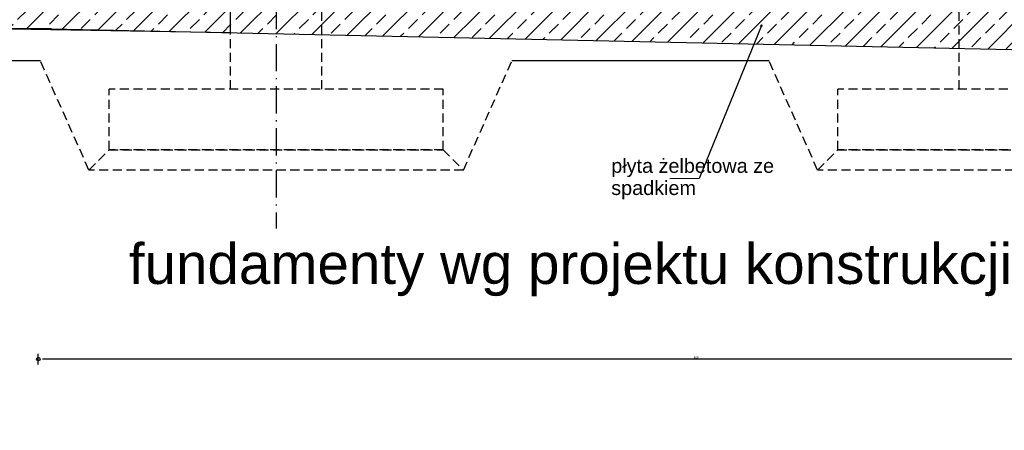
# Model space of a CAD drawing. Extents: x 64462 to 126444, y -56085 to -716.
# Tile 58 of 90: x 114891 to 119755, y -56085 to -54056. Entities that reach past the tile are written whole.
import ezdxf

# ---------------------------------------------------------------- set-up
doc = ezdxf.new("R2010")
doc.units = 0
doc.header["$LTSCALE"] = 11.25
doc.linetypes.add('ACAD_ISO10W100', pattern=[18.5, 12, -3, 0.5, -3])
doc.linetypes.add('JIS_02_2.0', pattern=[3, 2, -1])
for name, color, linetype in [('05-tekst', 7, 'Continuous'), ('2D- Siatka Modularna', 81, 'ACAD_ISO10W100'), ('_opis', 7, 'Continuous'), ('Budowlane - Opisy', 7, 'Continuous'), ('Budowlane - Wylewka betonowa', 7, 'Continuous'), ('Layer1', 7, 'Continuous')]:
    doc.layers.add(name, color=color, linetype=linetype)
doc.layers.add('a___widokowa_0.25', color=7, linetype='Continuous', lineweight=25)
doc.layers.add('a___wymiary', color=7, linetype='Continuous', lineweight=18)
doc.styles.add('1-50', font='arial.ttf', dxfattribs={"height": 100})
doc.styles.add('GENERATED_STYLE_2', font='ARIAL.TTF')
doc.styles.add('ROMANS', font='arial.ttf', dxfattribs={"width": 0.8})
doc.styles.get("Standard").update_dxf_attribs({"font": 'arial.ttf', "width": 0.8, "oblique": 15})
doc.dimstyles.new('1_50', dxfattribs={"dimtxt": 100, "dimasz": 21, "dimexe": 0, "dimexo": 0, "dimgap": 0, "dimtad": 0, "dimdec": 0, "dimlfac": 0.1, "dimrnd": 0.5, "dimdsep": 46, "dimtxsty": 'ROMANS', "dimblk": 'k', "dimcen": 0, "dimdle": 1.25, "dimse1": 1, "dimse2": 1, "dimadec": 3, "dimazin": 0, "dimtfac": 0.066667, "dimtdec": 0, "dimtix": 1, "dimtmove": 2, "dimatfit": 3, "dimldrblk": 'k', "dimfxl": 1, "dimtvp": 0.8, "dimtolj": 1, "dimarcsym": 0})
doc.dimstyles.new('GENERATED_STYLE__61', dxfattribs={"dimtxt": 0.18, "dimasz": 4.56, "dimexe": 0.18, "dimexo": 0.0625, "dimgap": 0.09, "dimtad": 0, "dimtih": 1, "dimtoh": 1, "dimdec": 4, "dimzin": 0, "dimdsep": 46, "dimtxsty": 'Standard', "dimcen": 0.09, "dimadec": 0, "dimazin": 0, "dimtfac": 1, "dimtdec": 4, "dimtmove": 0, "dimatfit": 3, "dimldrblk": 'ARROWHEAD_3', "dimfxl": 1, "dimtolj": 1, "dimtzin": 0, "dimarcsym": 0})
pattern_1 = [(45, (-101544.12, 85228.8), (-89.80256, 89.80256), []), (45, (-101454.32, 85228.8), (-89.80256, 89.80256), [63.5, -31.75])]

# ---------------------------------------------------------------- blocks, each defined once
blk = doc.blocks.new('ARROWHEAD_3')
at = {"linetype": 'Continuous'}
blk.add_line((0, 0), (-1, 0), dxfattribs=at)
at = {"linetype": 'Continuous', "flags": 128}
blk.add_lwpolyline([(-1, 0.2679), (0, 0), (-1, -0.2679)], dxfattribs=at)
blk = doc.blocks.new('k')
at = {"layer": 'Layer1'}
blk.add_line((0, 1.31), (0, -1.22), dxfattribs=at)
blk.add_circle((0, 0), 0.405, dxfattribs=at)
blk = doc.blocks.new('*D5139')
at = {"layer": 'a___wymiary', "color": 0, "lineweight": -2}
blk.add_line((121461.5, -55733), (115003.5, -55733), dxfattribs=at)
at = {"layer": 'Defpoints', "color": 0}
for p in [(114982.5, -55733), (114982.5, -56085.4), (121482.5, -56085.4)]:
    blk.add_point(p, dxfattribs=at)
at = {"layer": 'a___wymiary', "color": 0, "linetype": 'ByBlock', "lineweight": -2, "xscale": 21, "yscale": 21, "zscale": 21, "rotation": 180}
blk.add_blockref('k', (114982.5, -55733), dxfattribs=at)
at = {"layer": 'a___wymiary', "color": 0, "linetype": 'ByBlock', "lineweight": -2, "xscale": 21, "yscale": 21, "zscale": 21}
blk.add_blockref('k', (121482.5, -55733), dxfattribs=at)
at = {"layer": 'a___wymiary', "color": 0, "insert": (118232.5, -55724.8), "char_height": 10, "attachment_point": 5, "style": 'ROMANS'}
blk.add_mtext('\\A1;650', dxfattribs=at)

msp = doc.modelspace()

# ---------------------------------------------------------------- hatches: boundary and pattern name
at = {"layer": '_opis', "transparency": 33554687}
h = msp.add_hatch(dxfattribs=at)
h.set_pattern_fill('ANSI33-Metric', color=256, scale=20)
h.set_pattern_definition(pattern_1)
h.paths.add_polyline_path([(116157.52, -54124.74), (116157.52, -53926.26), (115932.52, -53921.05), (115932.52, -54119.85)])
h.paths.add_polyline_path([(116382.52, -54129.64), (116382.52, -53931.46), (116157.52, -53926.26), (116157.52, -54124.74)])
h.paths.add_polyline_path([(119532.52, -54004.28), (116382.52, -53931.46), (116382.52, -54129.64), (119532.52, -54198.17)])
h.paths.add_polyline_path([(119757.52, -54199.19), (119757.52, -54009.51), (119725.78, -54008.75), (119532.52, -54004.28), (119532.52, -54198.17), (119579.07, -54199.19)])
h.paths.add_polyline_path([(119982.52, -54199.19), (119982.52, -54014.9), (119757.52, -54009.51), (119757.52, -54199.19)])
h.paths.add_polyline_path([(121344.89, -54237.61), (121372.55, -54039.19), (121326.22, -54039.19), (120997.52, -54039.19), (119982.52, -54014.9), (119982.52, -54199.19), (120582.52, -54199.19), (120582.52, -54221.02)])
h.paths.add_polyline_path([(121617.52, -54239.19), (121617.52, -53747.19), (121617.52, -53634.19), (121617.52, -53632.19), (121567.52, -53633.19), (122871.83, -53633.19), (122871.83, -53411.1), (122743.1, -53413.68), (122457.52, -53419.39), (121810.92, -53432.32), (121482.52, -53434.17), (121482.52, -53434.29), (121482.52, -53489.19), (121462.52, -53489.19), (121449.24, -53489.19), (121417.52, -53716.71), (121417.52, -54039.19), (121372.55, -54039.19), (121344.89, -54237.61), (121417.52, -54239.19)])
h.paths.add_polyline_path([(123357.52, -53563.09), (123357.52, -53401.39), (122871.83, -53411.1), (122871.83, -53633.19), (123297.43, -53633.19), (123297.43, -53623.19)])
h.paths.add_polyline_path([(123427.41, -53633.19), (123427.41, -53523.19), (123397.43, -53523.19), (123357.52, -53563.09), (123357.52, -53633.19)])
h = msp.add_hatch(dxfattribs=at)
h.set_pattern_fill('ANSI33-Metric', color=256, scale=20)
h.set_pattern_definition(pattern_1)
h.paths.add_polyline_path([(115932.52, -54119.85), (115932.52, -53921.05), (115047.52, -53900.59), (115047.52, -53489.19), (114982.52, -53489.19), (114982.52, -53434.29), (114843.73, -53434.29), (114844.87, -53634.19), (114847.52, -53634.19), (114847.52, -54100.59), (115047.52, -54100.59)])

# ---------------------------------------------------------------- linework, layer by layer
at = {"layer": '2D- Siatka Modularna'}
msp.add_line((116157.52, -46891.76), (116157.52, -55087.71), dxfattribs=at)
at = {"layer": '_opis'}
msp.add_line((115047.52, -54100.59), (114847.52, -54100.59), dxfattribs=at)
msp.add_lwpolyline([(114843.73, -53434.29), (114847.52, -54100.59), (115932.52, -54119.85), (115932.52, -53921.05), (115047.52, -53900.59), (115047.52, -53489.19), (114982.52, -53489.19), (114982.52, -53434.29), (114843.57, -53434.29)], dxfattribs=at)
at = {"layer": 'a___widokowa_0.25', "linetype": 'JIS_02_2.0', "ltscale": 2}
for p, q in [((115932.52, -54399.19), (115932.52, -53703.19)), ((116382.52, -54399.19), (116382.52, -53703.19)), ((119532.52, -54399.19), (119532.52, -53703.19)), ((115232.52, -54799.19), (114992.74, -54259.19)), ((117082.52, -54799.19), (117322.3, -54259.19)), ((118832.52, -54799.19), (118592.74, -54259.19)), ((116982.52, -54399.19), (115332.52, -54399.19)), ((115332.52, -54699.19), (115332.52, -54399.19)), ((116982.52, -54699.19), (116982.52, -54399.19)), ((120582.52, -54399.19), (118932.52, -54399.19)), ((118932.52, -54699.19), (118932.52, -54399.19)), ((115232.52, -54799.19), (115332.52, -54699.19)), ((116982.52, -54699.19), (115332.52, -54699.19)), ((115332.52, -54699.19), (116982.52, -54699.19)), ((116982.52, -54699.19), (117082.52, -54799.19)), ((118832.52, -54799.19), (118932.52, -54699.19)), ((120582.52, -54699.19), (118932.52, -54699.19)), ((118932.52, -54699.19), (120582.52, -54699.19)), ((117082.52, -54799.19), (115232.52, -54799.19)), ((120682.52, -54799.19), (118832.52, -54799.19))]:
    msp.add_line(p, q, dxfattribs=at)
at = {"layer": 'a___widokowa_0.25'}
for p, q in [((114992.74, -54259.19), (114047.52, -54259.19)), ((118592.74, -54259.19), (117322.3, -54259.19))]:
    msp.add_line(p, q, dxfattribs=at)
at = {"layer": 'Budowlane - Wylewka betonowa'}
msp.add_line((115047.52, -54100.59), (121417.52, -54239.19), dxfattribs=at)

# ---------------------------------------------------------------- texts
at = {"layer": '05-tekst', "insert": (115429.72, -55162.15), "char_height": 200, "width": 6499.1645, "attachment_point": 1, "style": '1-50'}
msp.add_mtext('fundamenty wg projektu konstrukcji ', dxfattribs=at)
at = {"layer": 'Budowlane - Opisy', "insert": (117813.18, -54843.22), "char_height": 70, "width": 818.5136, "attachment_point": 4, "line_spacing_factor": 0.93983, "style": 'GENERATED_STYLE_2'}
msp.add_mtext('płyta żelbetowa ze spadkiem', dxfattribs=at)

# ---------------------------------------------------------------- dimensions: what is measured, and where the dimension line sits
at = {"layer": 'a___wymiary'}
dim = msp.add_linear_dim(base=(114982.52, -55732.98), p1=(121482.52, -56085.44), p2=(114982.52, -56085.44), dimstyle='1_50', override={"dimtxt": 10, "dimtmove": 1}, dxfattribs=at)
dim.commit()
dim.dimension.update_dxf_attribs({"geometry": '*D5139', "text_midpoint": (118232.52, -55724.81)})

# ---------------------------------------------------------------- leaders
at = {"layer": 'Budowlane - Opisy'}
msp.add_leader([(118556.77, -54080.86), (118247.83, -54841.22), (118102.76, -54843.22)], dimstyle='GENERATED_STYLE__61', override={"dimasz": 10}, dxfattribs=at)

doc.saveas('drawing.dxf')
